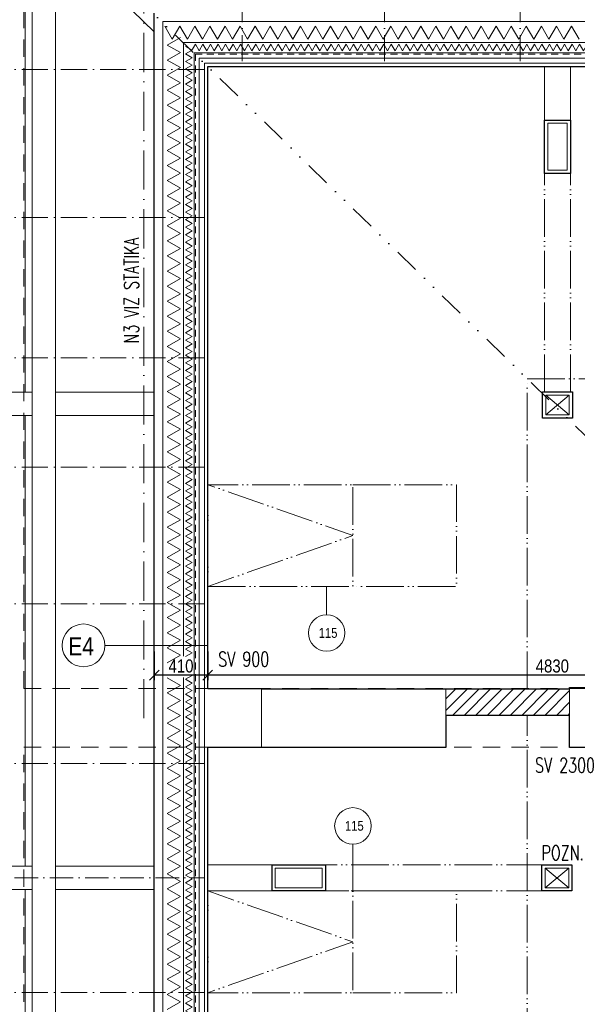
# Model space of a CAD drawing. Header units: millimetres. Extents: x -300958 to -108039, y 30118 to 292543.
# Tile 242 of 256: x -201164 to -196890, y 168044 to 175589. Entities that reach past the tile are written whole.
import ezdxf
from ezdxf.enums import TextEntityAlignment as Align

# ---------------------------------------------------------------- set-up
doc = ezdxf.new("R2010")
doc.units = ezdxf.units.MM
doc.header["$MEASUREMENT"] = 0
for name, pattern in [('ACAD_ISO05W100', [33, 24, -3, 0, -3, 0, -3]), ('ACAD_ISO10W100', [18, 12, -3, 0, -3]), ('CERCHOVANA1', [6, 4, -1, 0, -1]), ('DGN Style 2', [879.857395, 527.914437, -351.942958]), ('Divide', [31.75, 12.7, -6.35, 0, -6.35, 0, -6.35])]:
    doc.linetypes.add(name, pattern=pattern)
doc.layers.get('0').update_dxf_attribs({"lineweight": 13})
doc.layers.get('Defpoints').update_dxf_attribs({"color": 3, "lineweight": 13})
for name, color, linetype, lineweight in [('A_Krokev', 134, 'CERCHOVANA1', 9), ('A_Pozednice', 102, 'Continuous', 9), ('A_Vazné trámy', 52, 'Continuous', 9), ('A_Vodorovné prvky krovu', 133, 'Continuous', 9), ('C_Lomy střešním pláštěm', 223, 'Divide', 30), ('dims', 7, 'Continuous', 9), ('legenda', 7, 'Continuous', 13), ('Materiály', 1, 'Continuous', 13), ('navrh', 1, 'Continuous', 9), ('OCEL', 7, 'Continuous', 13), ('popis', 7, 'Continuous', 9), ('PSV', 7, 'Continuous', 13), ('tenka', 7, 'Continuous', 13), ('walls', 7, 'Continuous', 13), ('walls pod', 7, 'Continuous', 13)]:
    doc.layers.add(name, color=color, linetype=linetype, lineweight=lineweight)
doc.styles.add('STYLE-0', font='ARIALN.TTF')
doc.styles.add('Style-Arial', font='arial.ttf')
doc.dimstyles.new('arch', dxfattribs={"dimscale": 50, "dimtxt": 2.5, "dimasz": 2.5, "dimexe": 1.25, "dimexo": 0.9, "dimtad": 1, "dimdec": 0, "dimtxsty": 'STYLE-0', "dimblk": 'ARCHTICK', "dimcen": 2.5, "dimadec": 0, "dimazin": 0, "dimtfac": 1, "dimtdec": 0, "dimtmove": 2, "dimatfit": 3, "dimldrblk": 'ARCHTICK', "dimfxl": 0, "dimarcsym": 0})

# ---------------------------------------------------------------- blocks, each defined once
blk = doc.blocks.new('_ArchTick')
at = {"color": 0, "linetype": 'ByBlock', "flags": 128}
blk.add_lwpolyline([(-0.5, -0.5), (0.5, 0.5)], dxfattribs=at)
blk = doc.blocks.new('*D2252')
at = {"layer": 'Defpoints', "color": 0, "linetype": 'Continuous'}
for p in [(-199722.6, 170822.6), (-194892.6, 170822.6), (-199722.6, 170565.8)]:
    blk.add_point(p, dxfattribs=at)
at = {"layer": 'dims', "color": 0, "linetype": 'Continuous', "lineweight": -2}
for p, q in [((-199722.6, 170747.6), (-199722.6, 170528.3)), ((-194892.6, 170747.6), (-194892.6, 170528.3)), ((-194892.6, 170565.8), (-199722.6, 170565.8))]:
    blk.add_line(p, q, dxfattribs=at)
at = {"layer": 'dims', "color": 0, "linetype": 'Continuous', "lineweight": -2, "xscale": 75, "yscale": 75, "zscale": 75, "rotation": 180}
blk.add_blockref('_ArchTick', (-199722.6, 170565.8), dxfattribs=at)
at = {"layer": 'dims', "color": 0, "linetype": 'Continuous', "lineweight": -2, "xscale": 75, "yscale": 75, "zscale": 75}
blk.add_blockref('_ArchTick', (-194892.6, 170565.8), dxfattribs=at)
at = {"layer": 'dims', "color": 0, "linetype": 'Continuous', "insert": (-197081.4, 170635.6), "char_height": 100, "attachment_point": 5, "style": 'STYLE-0'}
blk.add_mtext('4830', dxfattribs=at)
blk = doc.blocks.new('*D2254')
at = {"layer": 'Defpoints', "color": 0, "linetype": 'Continuous'}
for p in [(-200132.6, 170822.6), (-199722.6, 170822.6), (-200132.6, 170565.8)]:
    blk.add_point(p, dxfattribs=at)
at = {"layer": 'dims', "color": 0, "linetype": 'Continuous', "lineweight": -2}
for p, q in [((-200132.6, 170747.6), (-200132.6, 170528.3)), ((-199722.6, 170747.6), (-199722.6, 170528.3)), ((-199722.6, 170565.8), (-200132.6, 170565.8))]:
    blk.add_line(p, q, dxfattribs=at)
at = {"layer": 'dims', "color": 0, "linetype": 'Continuous', "lineweight": -2, "xscale": 75, "yscale": 75, "zscale": 75, "rotation": 180}
blk.add_blockref('_ArchTick', (-200132.6, 170565.8), dxfattribs=at)
at = {"layer": 'dims', "color": 0, "linetype": 'Continuous', "lineweight": -2, "xscale": 75, "yscale": 75, "zscale": 75}
blk.add_blockref('_ArchTick', (-199722.6, 170565.8), dxfattribs=at)
at = {"layer": 'dims', "color": 0, "linetype": 'Continuous', "insert": (-199927.6, 170635.6), "char_height": 100, "attachment_point": 5, "style": 'STYLE-0'}
blk.add_mtext('410', dxfattribs=at)

msp = doc.modelspace()

# ---------------------------------------------------------------- hatches: boundary and pattern name
at = {"layer": 'Materiály', "linetype": 'Continuous'}
h = msp.add_hatch(dxfattribs=at)
h.set_pattern_fill('ANSI31', color=256, scale=500, style=0)
h.set_pattern_definition([(45, (31500, 0), (-44.194174, 44.194174), [])])
h.paths.add_polyline_path([(-196948.7, 170260.2), (-196948.7, 170460.2), (-197896.8, 170460.2), (-197896.8, 170260.2)])

# ---------------------------------------------------------------- linework, layer by layer
at = {"layer": 'A_Krokev', "ltscale": 50}
for p, q in [((-199460.1, 176970.5), (-199460.1, 175255)), ((-198367.1, 176970.5), (-198367.1, 175255)), ((-197327.2, 176970.5), (-197327.2, 175255)), ((-199747.6, 175206.2), (-201473.2, 175206.2)), ((-199747.6, 174073.2), (-201473.2, 174073.2)), ((-199747.6, 172997.7), (-201473.2, 172997.7)), ((-199747.6, 172158.8), (-201473.2, 172158.8)), ((-199747.6, 171112.4), (-201473.2, 171112.4)), ((-199747.6, 169889.4), (-201473.2, 169889.4)), ((-199747.6, 168135.4), (-201473.2, 168135.4))]:
    msp.add_line(p, q, dxfattribs=at)
at = {"layer": 'A_Pozednice', "ltscale": 0.4}
for points in [[(-201122.7, 172733.7), (-201122.7, 176459)], [(-201122.7, 169101.4), (-201122.7, 172555.9)], [(-201122.7, 165452.1), (-201122.7, 168923.6)]]:
    msp.add_lwpolyline(points, dxfattribs=at)
at = {"layer": 'A_Vazné trámy', "ltscale": 0.4}
for points in [[(-200132.6, 175494.6), (-200888.5, 176230.9)], [(-201068.5, 172733.7), (-201376.7, 172733.6), (-201376.7, 172555.8), (-201068.5, 172555.9)], [(-200132.6, 172734.2), (-200888.5, 172733.8)], [(-200888.5, 172556), (-200132.6, 172556.4)], [(-201068.5, 169101.4), (-201376.7, 169101.3), (-201376.7, 168923.5), (-201068.5, 168923.6)], [(-200132.6, 169101.9), (-200888.5, 169101.5)], [(-200888.5, 168923.7), (-200132.6, 168924.1)]]:
    msp.add_lwpolyline(points, dxfattribs=at)
at = {"layer": 'A_Vodorovné prvky krovu'}
for points in [[(-185405.1, 176548.9), (-201068.5, 176548.9), (-201068.5, 160214.6), (-194934.8, 160214.6), (-194934.8, 161377.8), (-185284.9, 161377.8)], [(-185405.1, 176548.9), (-201068.5, 176548.9), (-201068.5, 160214.6), (-194934.8, 160214.6), (-194934.8, 161377.8), (-185284.9, 161377.8)], [(-185405.1, 176368.9), (-200888.5, 176368.9), (-200888.5, 160394.6), (-195114.8, 160394.6), (-195114.8, 161557.8), (-185284.9, 161557.8)], [(-185405.1, 176368.9), (-200888.5, 176368.9), (-200888.5, 160394.6), (-195114.8, 160394.6), (-195114.8, 161557.8), (-185284.9, 161557.8)]]:
    msp.add_lwpolyline(points, dxfattribs=at)
at = {"layer": 'C_Lomy střešním pláštěm', "ltscale": 15}
msp.add_lwpolyline([(-185247.2, 169012.4), (-189362.1, 169016.6), (-193358.5, 169012.4), (-201632.6, 177095)], dxfattribs=at)
at = {"layer": 'legenda', "linetype": 'Continuous'}
msp.add_line((-200510.5, 170794.2), (-199722.6, 170794.2), dxfattribs=at)
at = {"layer": 'legenda', "linetype": 'Continuous', "lineweight": 0}
msp.add_circle((-200674.3, 170794.2), 163.8, dxfattribs=at)
at = {"layer": 'Materiály', "linetype": 'Continuous'}
for p, q in [((-200067.6, 175575), (-192858.3, 175575)), ((-200067.6, 175575), (-200067.6, 163020)), ((-199907.6, 175415), (-192857.5, 175415)), ((-199907.6, 175415), (-199907.6, 170711.3)), ((-199827.6, 175335), (-192857, 175335)), ((-199827.6, 175335), (-199827.6, 163260)), ((-199787.6, 175295), (-192856.8, 175295)), ((-199787.6, 175295), (-199787.6, 163300)), ((-199747.6, 175255), (-192856.6, 175255)), ((-199747.6, 175255), (-199747.6, 163340)), ((-197141.7, 174820), (-197141.7, 175230)), ((-196941.7, 174820), (-196941.7, 175230)), ((-199907.6, 170546.8), (-199907.6, 163180)), ((-199229.7, 169112.4), (-199722.6, 169112.4)), ((-199229.7, 168912.4), (-199722.6, 168912.4))]:
    msp.add_line(p, q, dxfattribs=at)
at = {"layer": 'Materiály', "linetype": 'Continuous', "flags": 128}
for points in [[(-199532.6, 175440), (-199590.3, 175540), (-199648.1, 175440), (-199705.8, 175540), (-199763.5, 175440), (-199821.3, 175540), (-199879, 175440), (-199936.7, 175540), (-199994.5, 175440), (-200052.2, 175540), (-200052.2, 175540)], [(-197107.7, 175440), (-197165.5, 175540), (-197223.2, 175440), (-197280.9, 175540), (-197338.7, 175440), (-197396.4, 175540), (-197454.1, 175440), (-197511.9, 175540), (-197569.6, 175440), (-197627.3, 175540), (-197685.1, 175440), (-197742.8, 175540), (-197800.5, 175440), (-197858.3, 175540), (-197916, 175440), (-197973.7, 175540), (-198031.5, 175440), (-198089.2, 175540), (-198147, 175440), (-198204.7, 175540), (-198262.4, 175440), (-198320.2, 175540), (-198377.9, 175440), (-198435.6, 175540), (-198493.4, 175440), (-198551.1, 175540), (-198608.8, 175440), (-198666.6, 175540), (-198724.3, 175440), (-198782, 175540), (-198839.8, 175440), (-198897.5, 175540), (-198955.2, 175440), (-199013, 175540), (-199070.7, 175440), (-199128.4, 175540), (-199186.2, 175440), (-199243.9, 175540), (-199301.7, 175440), (-199359.4, 175540), (-199417.1, 175440), (-199474.9, 175540), (-199532.6, 175440), (-199532.6, 175440)], [(-196876.8, 175440), (-196934.5, 175540), (-196992.3, 175440), (-197050, 175540), (-197107.7, 175440), (-197107.7, 175440)], [(-199932.6, 175452.3), (-200032.6, 175394.6), (-199932.6, 175336.9), (-200032.6, 175279.1), (-199932.6, 175221.4), (-200032.6, 175163.7), (-199932.6, 175105.9), (-200032.6, 175048.2), (-199932.6, 174990.5), (-200032.6, 174932.7), (-199932.6, 174875), (-199932.6, 174875)], [(-199892.6, 175384.3), (-199842.6, 175355.5), (-199892.6, 175326.6), (-199842.6, 175297.7), (-199892.6, 175268.9), (-199842.6, 175240), (-199892.6, 175211.1), (-199842.6, 175182.3), (-199892.6, 175153.4), (-199842.6, 175124.5), (-199892.6, 175095.7), (-199842.6, 175066.8), (-199892.6, 175037.9), (-199842.6, 175009.1), (-199892.6, 174980.2), (-199842.6, 174951.3), (-199892.6, 174922.5), (-199842.6, 174893.6), (-199892.6, 174864.7), (-199842.6, 174835.9), (-199892.6, 174807), (-199892.6, 174807)], [(-199846, 175350), (-199846, 175350), (-199846, 175350), (-199846, 175350), (-199846, 175350), (-199846, 175350), (-199846, 175350), (-199817.2, 175400), (-199788.3, 175350), (-199759.4, 175400), (-199730.6, 175350), (-199701.7, 175400), (-199672.8, 175350), (-199644, 175400), (-199615.1, 175350), (-199586.2, 175400), (-199557.4, 175350), (-199528.5, 175400), (-199499.6, 175350), (-199470.8, 175400), (-199441.9, 175350), (-199441.9, 175350)], [(-198864.5, 175350), (-198893.4, 175400), (-198922.3, 175350), (-198951.1, 175400), (-198980, 175350), (-199008.9, 175400), (-199037.7, 175350), (-199066.6, 175400), (-199095.5, 175350), (-199124.3, 175400), (-199153.2, 175350), (-199182.1, 175400), (-199211, 175350), (-199239.8, 175400), (-199268.7, 175350), (-199297.6, 175400), (-199326.4, 175350), (-199355.3, 175400), (-199384.2, 175350), (-199413, 175400), (-199441.9, 175350), (-199441.9, 175350)], [(-198864.5, 175350), (-198835.7, 175400), (-198806.8, 175350), (-198777.9, 175400), (-198749.1, 175350), (-198720.2, 175400), (-198691.3, 175350), (-198662.5, 175400), (-198633.6, 175350), (-198604.7, 175400), (-198575.9, 175350), (-198547, 175400), (-198518.1, 175350), (-198489.3, 175400), (-198460.4, 175350), (-198431.5, 175400), (-198402.7, 175350), (-198373.8, 175400), (-198344.9, 175350), (-198316.1, 175400), (-198287.2, 175350), (-198258.3, 175400), (-198229.5, 175350), (-198229.5, 175350)], [(-198229.5, 175350), (-198200.6, 175400), (-198171.7, 175350), (-198142.9, 175400), (-198114, 175350), (-198085.1, 175400), (-198056.3, 175350), (-198027.4, 175400), (-197998.5, 175350), (-197969.6, 175400), (-197940.8, 175350), (-197911.9, 175400), (-197883, 175350), (-197854.2, 175400), (-197825.3, 175350), (-197796.4, 175400), (-197767.6, 175350), (-197738.7, 175400), (-197709.8, 175350), (-197681, 175400), (-197652.1, 175350), (-197652.1, 175350)], [(-197074.8, 175350), (-197103.6, 175400), (-197132.5, 175350), (-197161.4, 175400), (-197190.2, 175350), (-197219.1, 175400), (-197248, 175350), (-197276.8, 175400), (-197305.7, 175350), (-197334.6, 175400), (-197363.4, 175350), (-197392.3, 175400), (-197421.2, 175350), (-197450, 175400), (-197478.9, 175350), (-197507.8, 175400), (-197536.6, 175350), (-197565.5, 175400), (-197594.4, 175350), (-197623.2, 175400), (-197652.1, 175350), (-197652.1, 175350)], [(-197074.8, 175350), (-197045.9, 175400), (-197017, 175350), (-196988.2, 175400), (-196959.3, 175350), (-196930.4, 175400), (-196901.6, 175350), (-196872.7, 175400), (-196843.8, 175350), (-196814.9, 175400), (-196786.1, 175350), (-196757.2, 175400), (-196728.3, 175350), (-196699.5, 175400), (-196670.6, 175350), (-196641.7, 175400), (-196612.9, 175350), (-196584, 175400), (-196555.1, 175350), (-196526.3, 175400), (-196497.4, 175350), (-196468.5, 175400), (-196439.7, 175350), (-196439.7, 175350)], [(-199932.6, 172450.1), (-200032.6, 172507.9), (-199932.6, 172565.6), (-200032.6, 172623.3), (-199932.6, 172681.1), (-200032.6, 172738.8), (-199932.6, 172796.5), (-200032.6, 172854.3), (-199932.6, 172912), (-200032.6, 172969.7), (-199932.6, 173027.5), (-200032.6, 173085.2), (-199932.6, 173142.9), (-200032.6, 173200.7), (-199932.6, 173258.4), (-200032.6, 173316.1), (-199932.6, 173373.9), (-200032.6, 173431.6), (-199932.6, 173489.3), (-200032.6, 173547.1), (-199932.6, 173604.8), (-200032.6, 173662.6), (-199932.6, 173720.3), (-200032.6, 173778), (-199932.6, 173835.8), (-200032.6, 173893.5), (-199932.6, 173951.2), (-200032.6, 174009), (-199932.6, 174066.7), (-200032.6, 174124.4), (-199932.6, 174182.2), (-200032.6, 174239.9), (-199932.6, 174297.6), (-200032.6, 174355.4), (-199932.6, 174413.1), (-200032.6, 174470.8), (-199932.6, 174528.6), (-200032.6, 174586.3), (-199932.6, 174644), (-200032.6, 174701.8), (-199932.6, 174759.5), (-200032.6, 174817.3), (-199932.6, 174875), (-199932.6, 174875)], [(-199892.6, 174807), (-199842.6, 174778.1), (-199892.6, 174749.3), (-199842.6, 174720.4), (-199892.6, 174691.5), (-199842.6, 174662.7), (-199892.6, 174633.8), (-199842.6, 174604.9), (-199892.6, 174576.1), (-199842.6, 174547.2), (-199892.6, 174518.3), (-199842.6, 174489.5), (-199892.6, 174460.6), (-199842.6, 174431.7), (-199892.6, 174402.8), (-199842.6, 174374), (-199892.6, 174345.1), (-199842.6, 174316.2), (-199892.6, 174287.4), (-199842.6, 174258.5), (-199892.6, 174229.6), (-199892.6, 174229.6)], [(-199892.6, 174229.6), (-199842.6, 174200.8), (-199892.6, 174171.9), (-199842.6, 174143), (-199892.6, 174114.2), (-199842.6, 174085.3), (-199892.6, 174056.4), (-199842.6, 174027.6), (-199892.6, 173998.7), (-199842.6, 173969.8), (-199892.6, 173941), (-199842.6, 173912.1), (-199892.6, 173883.2), (-199842.6, 173854.4), (-199892.6, 173825.5), (-199842.6, 173796.6), (-199892.6, 173767.8), (-199842.6, 173738.9), (-199892.6, 173710), (-199842.6, 173681.2), (-199892.6, 173652.3), (-199892.6, 173652.3)], [(-199892.6, 173652.3), (-199842.6, 173623.4), (-199892.6, 173594.6), (-199842.6, 173565.7), (-199892.6, 173536.8), (-199842.6, 173508), (-199892.6, 173479.1), (-199842.6, 173450.2), (-199892.6, 173421.4), (-199842.6, 173392.5), (-199892.6, 173363.6), (-199842.6, 173334.8), (-199892.6, 173305.9), (-199842.6, 173277), (-199892.6, 173248.1), (-199842.6, 173219.3), (-199892.6, 173190.4), (-199842.6, 173161.5), (-199892.6, 173132.7), (-199842.6, 173103.8), (-199892.6, 173074.9), (-199892.6, 173074.9)], [(-199892.6, 173074.9), (-199842.6, 173046.1), (-199892.6, 173017.2), (-199842.6, 172988.3), (-199892.6, 172959.5), (-199842.6, 172930.6), (-199892.6, 172901.7), (-199842.6, 172872.9), (-199892.6, 172844), (-199842.6, 172815.1), (-199892.6, 172786.3), (-199842.6, 172757.4), (-199892.6, 172728.5), (-199842.6, 172699.7), (-199892.6, 172670.8), (-199842.6, 172641.9), (-199892.6, 172613.1), (-199842.6, 172584.2), (-199892.6, 172555.3), (-199842.6, 172526.5), (-199892.6, 172497.6), (-199892.6, 172497.6)], [(-199892.6, 172497.6), (-199842.6, 172468.7), (-199892.6, 172439.9), (-199842.6, 172411), (-199892.6, 172382.1), (-199842.6, 172353.3), (-199892.6, 172324.4), (-199842.6, 172295.5), (-199892.6, 172266.7), (-199842.6, 172237.8), (-199892.6, 172208.9), (-199842.6, 172180.1), (-199892.6, 172151.2), (-199842.6, 172122.3), (-199892.6, 172093.4), (-199842.6, 172064.6), (-199892.6, 172035.7), (-199842.6, 172006.8), (-199892.6, 171978), (-199842.6, 171949.1), (-199892.6, 171920.2), (-199892.6, 171920.2)], [(-200032.6, 170660.3), (-199932.6, 170718.1), (-200032.6, 170775.8), (-199932.6, 170833.5), (-200032.6, 170891.3), (-199932.6, 170949), (-200032.6, 171006.7), (-199932.6, 171064.5), (-200032.6, 171122.2), (-199932.6, 171179.9), (-200032.6, 171237.7), (-199932.6, 171295.4), (-200032.6, 171353.2), (-199932.6, 171410.9), (-200032.6, 171468.6), (-199932.6, 171526.4), (-200032.6, 171584.1), (-199932.6, 171641.8), (-200032.6, 171699.6), (-199932.6, 171757.3), (-200032.6, 171815), (-199932.6, 171872.8), (-200032.6, 171930.5), (-199932.6, 171988.2), (-200032.6, 172046), (-199932.6, 172103.7), (-200032.6, 172161.4), (-199932.6, 172219.2), (-200032.6, 172276.9), (-199932.6, 172334.6), (-200032.6, 172392.4), (-199932.6, 172450.1), (-199932.6, 172450.1)], [(-199892.6, 171920.2), (-199842.6, 171891.4), (-199892.6, 171862.5), (-199842.6, 171833.6), (-199892.6, 171804.8), (-199842.6, 171775.9), (-199892.6, 171747), (-199842.6, 171718.2), (-199892.6, 171689.3), (-199842.6, 171660.4), (-199892.6, 171631.6), (-199842.6, 171602.7), (-199892.6, 171573.8), (-199842.6, 171545), (-199892.6, 171516.1), (-199842.6, 171487.2), (-199892.6, 171458.4), (-199842.6, 171429.5), (-199892.6, 171400.6), (-199842.6, 171371.8), (-199892.6, 171342.9), (-199892.6, 171342.9)], [(-199892.6, 171342.9), (-199842.6, 171314), (-199892.6, 171285.2), (-199842.6, 171256.3), (-199892.6, 171227.4), (-199842.6, 171198.6), (-199892.6, 171169.7), (-199842.6, 171140.8), (-199892.6, 171112), (-199842.6, 171083.1), (-199892.6, 171054.2), (-199842.6, 171025.4), (-199892.6, 170996.5), (-199842.6, 170967.6), (-199892.6, 170938.7), (-199842.6, 170909.9), (-199892.6, 170881), (-199842.6, 170852.1), (-199892.6, 170823.3), (-199842.6, 170794.4), (-199892.6, 170765.5), (-199892.6, 170765.5)], [(-199892.6, 170765.5), (-199842.6, 170736.7), (-199892.6, 170707.8), (-199892.6, 170707.8), (-199892.6, 170707.8)], [(-199932.6, 170025.2), (-200032.6, 170083), (-199932.6, 170140.7), (-200032.6, 170198.5), (-199932.6, 170256.2), (-200032.6, 170313.9), (-199932.6, 170371.7), (-200032.6, 170429.4), (-199932.6, 170487.1), (-200032.6, 170544.9), (-200032.6, 170544.9)], [(-199842.6, 170563.5), (-199842.6, 170563.5), (-199842.6, 170563.5), (-199892.6, 170534.6), (-199842.6, 170505.7), (-199892.6, 170476.9), (-199842.6, 170448), (-199892.6, 170419.1), (-199842.6, 170390.3), (-199892.6, 170361.4), (-199842.6, 170332.5), (-199892.6, 170303.7), (-199842.6, 170274.8), (-199892.6, 170245.9), (-199842.6, 170217.1), (-199892.6, 170188.2), (-199892.6, 170188.2)], [(-199892.6, 170188.2), (-199842.6, 170159.3), (-199892.6, 170130.5), (-199842.6, 170101.6), (-199892.6, 170072.7), (-199842.6, 170043.9), (-199892.6, 170015), (-199842.6, 169986.1), (-199892.6, 169957.3), (-199842.6, 169928.4), (-199892.6, 169899.5), (-199842.6, 169870.6), (-199892.6, 169841.8), (-199842.6, 169812.9), (-199892.6, 169784), (-199842.6, 169755.2), (-199892.6, 169726.3), (-199842.6, 169697.4), (-199892.6, 169668.6), (-199842.6, 169639.7), (-199892.6, 169610.8), (-199892.6, 169610.8)], [(-200032.6, 168004.5), (-199932.6, 168062.3), (-200032.6, 168120), (-199932.6, 168177.7), (-200032.6, 168235.5), (-199932.6, 168293.2), (-200032.6, 168350.9), (-199932.6, 168408.7), (-200032.6, 168466.4), (-199932.6, 168524.1), (-200032.6, 168581.9), (-199932.6, 168639.6), (-200032.6, 168697.3), (-199932.6, 168755.1), (-200032.6, 168812.8), (-199932.6, 168870.5), (-200032.6, 168928.3), (-199932.6, 168986), (-200032.6, 169043.8), (-199932.6, 169101.5), (-200032.6, 169159.2), (-199932.6, 169217), (-200032.6, 169274.7), (-199932.6, 169332.4), (-200032.6, 169390.2), (-199932.6, 169447.9), (-200032.6, 169505.6), (-199932.6, 169563.4), (-200032.6, 169621.1), (-199932.6, 169678.8), (-200032.6, 169736.6), (-199932.6, 169794.3), (-200032.6, 169852), (-199932.6, 169909.8), (-200032.6, 169967.5), (-199932.6, 170025.2), (-199932.6, 170025.2)], [(-199892.6, 169610.8), (-199842.6, 169582), (-199892.6, 169553.1), (-199842.6, 169524.2), (-199892.6, 169495.4), (-199842.6, 169466.5), (-199892.6, 169437.6), (-199842.6, 169408.8), (-199892.6, 169379.9), (-199842.6, 169351), (-199892.6, 169322.2), (-199842.6, 169293.3), (-199892.6, 169264.4), (-199842.6, 169235.6), (-199892.6, 169206.7), (-199842.6, 169177.8), (-199892.6, 169149), (-199842.6, 169120.1), (-199892.6, 169091.2), (-199842.6, 169062.4), (-199892.6, 169033.5), (-199892.6, 169033.5)], [(-199892.6, 169033.5), (-199842.6, 169004.6), (-199892.6, 168975.8), (-199842.6, 168946.9), (-199892.6, 168918), (-199842.6, 168889.2), (-199892.6, 168860.3), (-199842.6, 168831.4), (-199892.6, 168802.6), (-199842.6, 168773.7), (-199892.6, 168744.8), (-199842.6, 168715.9), (-199892.6, 168687.1), (-199842.6, 168658.2), (-199892.6, 168629.3), (-199842.6, 168600.5), (-199892.6, 168571.6), (-199842.6, 168542.7), (-199892.6, 168513.9), (-199842.6, 168485), (-199892.6, 168456.1), (-199892.6, 168456.1)], [(-199892.6, 168456.1), (-199842.6, 168427.3), (-199892.6, 168398.4), (-199842.6, 168369.5), (-199892.6, 168340.7), (-199842.6, 168311.8), (-199892.6, 168282.9), (-199842.6, 168254.1), (-199892.6, 168225.2), (-199842.6, 168196.3), (-199892.6, 168167.5), (-199842.6, 168138.6), (-199892.6, 168109.7), (-199842.6, 168080.9), (-199892.6, 168052), (-199842.6, 168023.1), (-199892.6, 167994.3), (-199842.6, 167965.4), (-199892.6, 167936.5), (-199842.6, 167907.7), (-199892.6, 167878.8), (-199892.6, 167878.8)]]:
    msp.add_lwpolyline(points, dxfattribs=at)
at = {"layer": 'navrh', "linetype": 'Continuous', "lineweight": 30}
for p, q in [((-200132.6, 162955), (-200132.6, 175640)), ((-199722.6, 170460.2), (-199722.6, 175230)), ((-199722.6, 175230), (-192859.5, 175230)), ((-197896.8, 170460.2), (-196948.7, 170460.2)), ((-197896.8, 170260.2), (-196948.7, 170260.2)), ((-199722.6, 167725), (-199722.6, 170011.5))]:
    msp.add_line(p, q, dxfattribs=at)
at = {"layer": 'navrh', "linetype": 'DGN Style 2', "lineweight": 0, "ltscale": 0.1}
for q in [(-192875.1, 175325), (-199817.6, 163270)]:
    msp.add_line((-199817.6, 175325), q, dxfattribs=at)
at = {"layer": 'navrh', "linetype": 'ACAD_ISO05W100', "ltscale": 12}
for p, q in [((-197141.7, 172736.2), (-197141.7, 174410)), ((-196941.7, 172736.2), (-196941.7, 174410)), ((-197274.7, 170460.2), (-197274.7, 172837)), ((-197274.7, 167725), (-197274.7, 170260.2)), ((-197145.9, 169112.4), (-198819.7, 169112.4)), ((-197145.9, 168912.4), (-198819.7, 168912.4))]:
    msp.add_line(p, q, dxfattribs=at)
at = {"layer": 'navrh', "linetype": 'ACAD_ISO10W100', "ltscale": 15}
msp.add_line((-201473.2, 169012.4), (-199747.6, 169012.4), dxfattribs=at)
at = {"layer": 'navrh', "linetype": 'Continuous', "lineweight": 30, "flags": 128}
for points in [[(-197141.7, 174820), (-196941.7, 174820), (-196941.7, 174410), (-197141.7, 174410)], [(-197156.7, 172736.2), (-196926.7, 172736.2), (-196926.7, 172536.2), (-197156.7, 172536.2)], [(-199229.7, 168912.4), (-199229.7, 169112.4), (-198819.7, 169112.4), (-198819.7, 168912.4)], [(-197160.9, 169112.4), (-196930.9, 169112.4), (-196930.9, 168912.4), (-197160.9, 168912.4)]]:
    msp.add_lwpolyline(points, close=True, dxfattribs=at)
at = {"layer": 'navrh', "linetype": 'ACAD_ISO05W100', "ltscale": 12, "flags": 128}
for points in [[(-197274.7, 172837), (-196257.2, 172837), (-192842.6, 172837)], [(-199722.6, 171245.6), (-198610, 171245.6), (-198610, 172025.6), (-199722.6, 172025.6), (-198610, 171635.6), (-199722.6, 171245.6), (-199722.6, 172025.6)], [(-198610, 172025.6), (-197815, 172025.6), (-197815, 171245.6), (-198610, 171245.6)], [(-199722.6, 168912.4), (-198610, 168912.4), (-198610, 168132.4), (-199722.6, 168132.4), (-198610, 168522.4), (-199722.6, 168912.4), (-199722.6, 168132.4)], [(-198610, 168132.4), (-197815, 168132.4), (-197815, 168912.4), (-198610, 168912.4)]]:
    msp.add_lwpolyline(points, dxfattribs=at)
at = {"layer": 'OCEL', "linetype": 'ACAD_ISO10W100', "ltscale": 25}
msp.add_line((-200212.6, 170235.8), (-200212.6, 176970.5), dxfattribs=at)
at = {"layer": 'PSV', "linetype": 'Continuous', "lineweight": 0}
for p, q in [((-198811.3, 171029.4), (-198811.3, 171245.6)), ((-198610, 169270.6), (-198610, 168912.4))]:
    msp.add_line(p, q, dxfattribs=at)
for centre in [(-198811.3, 170889.4), (-198610, 169410.6)]:
    msp.add_circle(centre, 140.1, dxfattribs=at)
at = {"layer": 'tenka', "linetype": 'Continuous'}
for p, q in [((-199310.8, 170460.2), (-199310.8, 170011.5)), ((-197896.8, 170260.2), (-197896.8, 170460.2)), ((-196948.7, 170260.2), (-196948.7, 170460.2))]:
    msp.add_line(p, q, dxfattribs=at)
at = {"layer": 'tenka', "linetype": 'Continuous', "flags": 128}
for points in [[(-197116.7, 174795), (-196966.7, 174795), (-196966.7, 174435), (-197116.7, 174435), (-197116.7, 174795)], [(-197131.7, 172711.2), (-196951.7, 172561.2), (-197131.7, 172561.2), (-196951.7, 172711.2)], [(-199204.7, 168937.4), (-199204.7, 169087.4), (-198844.7, 169087.4), (-198844.7, 168937.4), (-199204.7, 168937.4)], [(-197135.9, 169087.4), (-196955.9, 168937.4), (-197135.9, 168937.4), (-196955.9, 169087.4)]]:
    msp.add_lwpolyline(points, dxfattribs=at)
for points in [[(-197131.7, 172711.2), (-196951.7, 172711.2), (-196951.7, 172561.2), (-197131.7, 172561.2)], [(-197135.9, 169087.4), (-196955.9, 169087.4), (-196955.9, 168937.4), (-197135.9, 168937.4)]]:
    msp.add_lwpolyline(points, close=True, dxfattribs=at)
at = {"layer": 'walls', "linetype": 'Continuous', "lineweight": 30}
for p, q in [((-199310.8, 170460.2), (-199722.6, 170460.2)), ((-199310.8, 170011.5), (-199722.6, 170011.5))]:
    msp.add_line(p, q, dxfattribs=at)
for points in [[(-199310.8, 170460.2), (-197896.8, 170460.2)], [(-196948.7, 170460.2), (-196948.7, 170472.2), (-195178.9, 170472.2), (-195178.9, 170472.2)], [(-197896.8, 170260.2), (-197896.8, 170011.5), (-199310.8, 170011.5)], [(-195178.9, 170011.5), (-195178.9, 170011.5), (-196948.7, 170011.5), (-196948.7, 170260.2)]]:
    msp.add_lwpolyline(points, dxfattribs=at)
at = {"layer": 'walls pod', "linetype": 'DGN Style 2', "ltscale": 0.25}
for p, q in [((-201132.6, 170465), (-201132.6, 176595)), ((-201132.6, 170465), (-193062.6, 170465)), ((-201132.6, 170015), (-194872.6, 170015)), ((-201132.6, 160145), (-201132.6, 170015))]:
    msp.add_line(p, q, dxfattribs=at)

# ---------------------------------------------------------------- texts
at = {"layer": 'legenda', "linetype": 'Continuous', "lineweight": 0, "insert": (-200595.5, 170857), "char_height": 140, "width": 298.375, "attachment_point": 3, "style": 'STYLE-0'}
msp.add_mtext('E4', dxfattribs=at)
at = {"layer": 'popis', "linetype": 'Continuous', "char_height": 112, "attachment_point": 4, "line_spacing_factor": 0.765173, "style": 'Style-Arial'}
for s, insert, rotation in [('{\\Fromans|c238;\\W0.71429;N3 VIZ STATIKA}', (-200308.2, 173108.1), 90.00116), ('{\\Fromans|c238;\\W0.71429;SV 900}', (-199642.8, 170688.6), 0.00116), ('{\\Fromans|c238;\\W0.71429;SV 2300}', (-197213.9, 169876), 0.00116), ('{\\Fromans|c238;\\W0.71429;POZN. 12}', (-197164.6, 169204.1), 0.00116)]:
    msp.add_mtext(s, dxfattribs=dict(at, insert=insert, rotation=rotation))
at = {"layer": 'PSV', "linetype": 'Continuous', "lineweight": 0, "style": 'STYLE-0'}
for p in [(-198800.5, 170889.4), (-198599.1, 169411.6)]:
    msp.add_text('115', height=75, dxfattribs=at).set_placement(p, align=Align.MIDDLE_CENTER)

# ---------------------------------------------------------------- dimensions: what is measured, and where the dimension line sits
at = {"layer": 'dims', "linetype": 'Continuous'}
dim = msp.add_linear_dim(base=(-200132.6, 170565.8), p1=(-199722.6, 170822.6), p2=(-200132.6, 170822.6), angle=180, dimstyle='arch', override={"dimtxt": 2, "dimasz": 1.5, "dimexe": 0.75, "dimexo": 1.5, "dimgap": 0.375, "dimcen": 0.001}, dxfattribs=at)
dim.commit()
dim.dimension.update_dxf_attribs({"geometry": '*D2254', "text_midpoint": (-199927.6, 170635.6)})
dim = msp.add_linear_dim(base=(-199722.6, 170565.8), p1=(-194892.6, 170822.6), p2=(-199722.6, 170822.6), angle=180, dimstyle='arch', override={"dimtxt": 2, "dimasz": 1.5, "dimexe": 0.75, "dimexo": 1.5, "dimgap": 0.375, "dimcen": 0.001}, dxfattribs=at)
dim.commit()
dim.dimension.update_dxf_attribs({"geometry": '*D2252', "text_midpoint": (-197081.4, 170635.6), "dimtype": 160})

doc.saveas('drawing.dxf')
